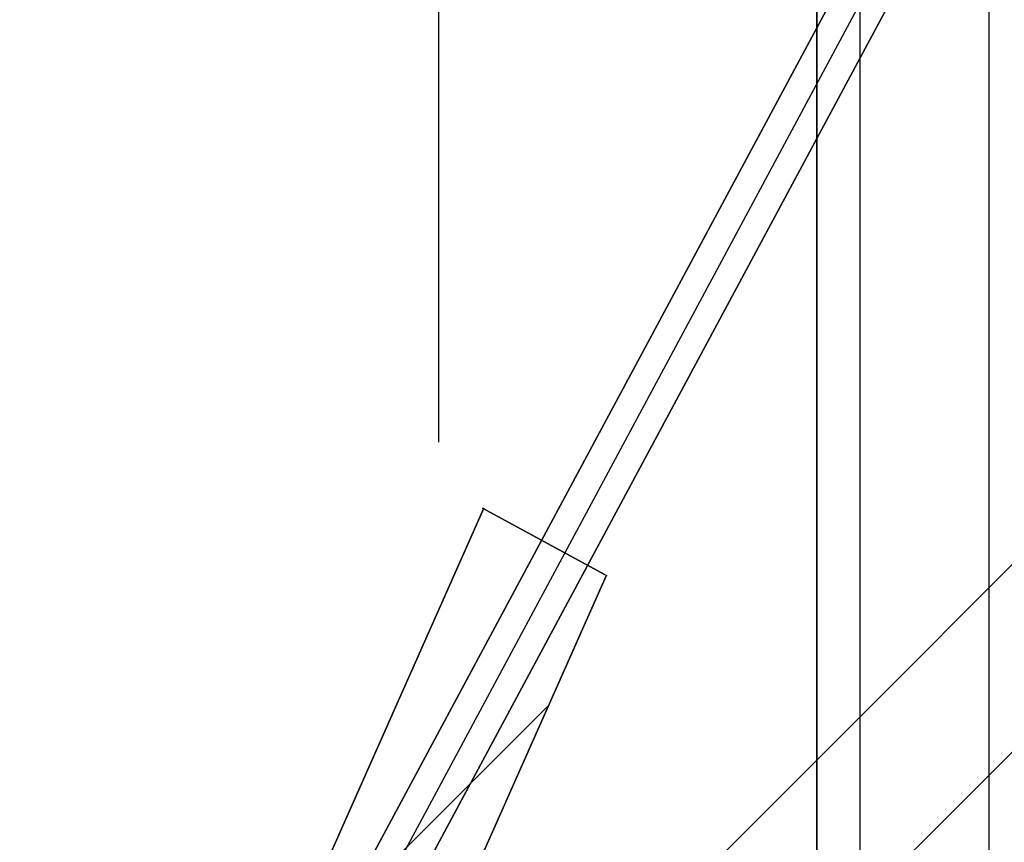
# Model space of a CAD drawing. Header units: millimetres. Extents: x -630 to 192, y -7 to 1615.
# Tile 240 of 249: x 170 to 181, y 1578 to 1588. Entities that reach past the tile are written whole.
import ezdxf

# ---------------------------------------------------------------- set-up
doc = ezdxf.new("R2010")
doc.units = ezdxf.units.MM
doc.header["$MEASUREMENT"] = 0
doc.layers.add('OVIDIO 160x80x72h', color=7, linetype='Continuous')

msp = doc.modelspace()

# ---------------------------------------------------------------- linework, layer by layer
at = {"layer": 'OVIDIO 160x80x72h', "extrusion": (-0.235702, -0.235702, 0.942809)}
for points in [[(-1008.027, 1310.276), (-1008.027, 1419.354)], [(-1007.078, 1419.354), (-1007.078, 1310.276)], [(-1005.181, 1310.276), (-1005.181, 1419.354)], [(-1004.232, 1419.354), (-1004.232, 1310.276)]]:
    msp.add_lwpolyline(points, dxfattribs=at)
at = {"layer": 'OVIDIO 160x80x72h', "extrusion": (1, 0, 0)}
for points in [[(1595.364, 719.687), (1582.971, 719.687)], [(1582.971, 717.004), (1595.364, 717.004)], [(803.771, 719.866), (1588.451, 719.866)], [(1588.451, 719.866), (803.771, 719.866)], [(1588.071, 717.577), (803.771, 717.577)], [(803.771, 717.577), (1588.071, 717.577)]]:
    msp.add_lwpolyline(points, dxfattribs=at)
at = {"layer": 'OVIDIO 160x80x72h'}
for points in [[(174.494, 1582.971), (174.494, 1595.364)], [(178.771, 1588.451), (178.771, 803.771)], [(178.771, 803.771), (178.771, 1588.451)], [(179.258, 803.771), (179.258, 1588.451)], [(180.717, 803.771), (180.717, 1588.451)], [(148.519, 1549.128), (184.71, 1585.319)], [(149.579, 1548.067), (185.763, 1584.251)], [(172.639, 1576.898), (175.736, 1579.995)]]:
    msp.add_lwpolyline(points, dxfattribs=at)
at = {"layer": 'OVIDIO 160x80x72h', "extrusion": (0.999884, 0.000231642, 0.015217)}
for points in [[(1581.575, -3.05), (1592.538, 717.033)], [(1592.538, 717.033), (1581.575, -3.05)], [(1591.477, 717.05), (1580.515, -3.034)], [(1580.515, -3.034), (1591.477, 717.05)]]:
    msp.add_lwpolyline(points, dxfattribs=at)
at = {"layer": 'OVIDIO 160x80x72h', "extrusion": (0.000231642, 0.999884, -0.015217)}
for points in [[(-179.02, 743.986), (-189.983, 23.889)], [(-180.52, 744.003), (-191.483, 23.913)]]:
    msp.add_lwpolyline(points, dxfattribs=at)
at = {"layer": 'OVIDIO 160x80x72h', "extrusion": (0.881185, -0.265561, -0.391139)}
for points in [[(1528.523, 489.97), (1574.843, 550.088)], [(1574.843, 550.088), (1528.523, 489.97)]]:
    msp.add_lwpolyline(points, dxfattribs=at)
at = {"layer": 'OVIDIO 160x80x72h', "extrusion": (-0.703976, 0.709897, -0.021523)}
for points in [[(-1247.491, 21.098), (-1247.483, 23.545), (-1247.4, 741.288)], [(-1247.4, 741.288), (-1247.483, 23.545), (-1247.491, 21.098)]]:
    msp.add_lwpolyline(points, dxfattribs=at)
at = {"layer": 'OVIDIO 160x80x72h', "extrusion": (0.881208, -0.265507, -0.391124)}
for points in [[(1528.518, 491.448), (1574.137, 550.669)], [(1574.137, 550.669), (1528.518, 491.448)]]:
    msp.add_lwpolyline(points, dxfattribs=at)
at = {"layer": 'OVIDIO 160x80x72h', "extrusion": (0.000231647, 0.999885, -0.015188)}
for points in [[(-179.904, 743.942), (-190.888, 23.845)], [(-190.888, 23.845), (-179.904, 743.942)]]:
    msp.add_lwpolyline(points, dxfattribs=at)
at = {"layer": 'OVIDIO 160x80x72h', "extrusion": (0.881275, -0.265352, -0.39108)}
msp.add_lwpolyline([(1571.191, 547.851), (1573.117, 550.352)], dxfattribs=at)
at = {"layer": 'OVIDIO 160x80x72h', "extrusion": (0.881271, -0.26535, -0.391089)}
for points in [[(1573.217, 550.663), (1571.102, 547.916)], [(1571.102, 547.916), (1573.217, 550.663)]]:
    msp.add_lwpolyline(points, dxfattribs=at)
at = {"layer": 'OVIDIO 160x80x72h', "extrusion": (-0.108979, -0.202852, 0.973126)}
for points in [[(-593.895, 1609.352), (-593.895, 1448.697)], [(-593.895, 1448.697), (-593.895, 1609.352)], [(-593.599, 1609.352), (-593.599, 1448.697)], [(-593.304, 1448.697), (-593.304, 1609.352)], [(-593.304, 1609.352), (-593.304, 1448.697)], [(-596.911, 1602.775), (-596.911, 1592.733)], [(-596.321, 1602.775), (-596.321, 1592.733)]]:
    msp.add_lwpolyline(points, dxfattribs=at)
at = {"layer": 'OVIDIO 160x80x72h', "extrusion": (1, -9.4522e-07, 0)}
for points in [[(1588.071, 718.919), (803.772, 718.92)], [(803.772, 718.92), (1588.071, 718.919)]]:
    msp.add_lwpolyline(points, dxfattribs=at)
at = {"layer": 'OVIDIO 160x80x72h', "extrusion": (0.881275, -0.265352, -0.391079)}
for points in [[(1528.897, 492.734), (1571.281, 547.783)], [(1571.281, 547.783), (1528.897, 492.734)], [(1571.102, 547.921), (1528.718, 492.871)], [(1528.718, 492.871), (1571.102, 547.921)]]:
    msp.add_lwpolyline(points, dxfattribs=at)
at = {"layer": 'OVIDIO 160x80x72h', "extrusion": (-0.108995, -0.202872, 0.97312)}
for points in [[(-595.755, 1607.775), (-595.755, 1602.775)], [(-595.755, 1602.775), (-595.755, 1607.775)]]:
    msp.add_lwpolyline(points, dxfattribs=at)
at = {"layer": 'OVIDIO 160x80x72h', "extrusion": (0.276077, -0.12261, 0.953283)}
for points in [[(1522.815, 675.689), (1522.815, 677.189)], [(1522.815, 677.189), (1522.815, 675.689)]]:
    msp.add_lwpolyline(points, dxfattribs=at)
at = {"layer": 'OVIDIO 160x80x72h', "extrusion": (-0.108989, -0.202866, 0.973122)}
msp.add_lwpolyline([(-595.025, 1602.778), (-595.025, 1607.778)], dxfattribs=at)
at = {"layer": 'OVIDIO 160x80x72h', "extrusion": (-0.108996, -0.202875, 0.97312)}
for points in [[(-594.33, 1602.776), (-594.33, 1607.775)], [(-594.33, 1607.775), (-594.33, 1602.776)]]:
    msp.add_lwpolyline(points, dxfattribs=at)
at = {"layer": 'OVIDIO 160x80x72h', "extrusion": (0.276089, -0.12261, 0.953279)}
for points in [[(1520.396, 677.173), (1520.396, 675.673)], [(1517.454, 677.173), (1517.454, 675.673)]]:
    msp.add_lwpolyline(points, dxfattribs=at)
at = {"layer": 'OVIDIO 160x80x72h', "extrusion": (-0.108985, -0.202861, 0.973124)}
msp.add_lwpolyline([(-595.736, 1592.735), (-595.736, 1602.777)], dxfattribs=at)
at = {"layer": 'OVIDIO 160x80x72h', "extrusion": (5.80996e-07, 1, -1.16199e-06)}
for points in [[(-174.434, 716.641), (-173.092, 719.324)], [(-173.092, 719.324), (-174.434, 716.641)]]:
    msp.add_lwpolyline(points, dxfattribs=at)
at = {"layer": 'OVIDIO 160x80x72h', "extrusion": (-0.318267, 0.213731, 0.923594)}
for points in [[(-1411.051, -405.892), (-1411.051, -406.844)], [(-1411.425, -405.892), (-1411.425, -406.844)]]:
    msp.add_lwpolyline(points, dxfattribs=at)
at = {"layer": 'OVIDIO 160x80x72h', "extrusion": (-0.318264, 0.213728, 0.923595)}
msp.add_lwpolyline([(-1411.8, -406.846), (-1411.8, -405.894)], dxfattribs=at)
at = {"layer": 'OVIDIO 160x80x72h', "extrusion": (0.276086, -0.122609, 0.953281)}
for points in [[(1517.97, 677.172), (1517.97, 675.672)], [(1517.97, 675.672), (1517.97, 677.172)]]:
    msp.add_lwpolyline(points, dxfattribs=at)
at = {"layer": 'OVIDIO 160x80x72h', "extrusion": (0.986824, 0.058151, -0.150987)}
for points in [[(1570.457, 748.779), (1569.183, 752.044)], [(1569.183, 752.044), (1570.457, 748.779)], [(1568.348, 752.246), (1569.801, 748.523)], [(1569.801, 748.523), (1568.348, 752.246)]]:
    msp.add_lwpolyline(points, dxfattribs=at)
at = {"layer": 'OVIDIO 160x80x72h', "extrusion": (0, 1, 0)}
for points in [[(-174.8, 716.822), (-173.458, 719.505)], [(-173.823, 719.687), (-175.165, 717.004)], [(-175.165, 717.004), (-173.823, 719.687)], [(-172.122, 715.483), (-170.781, 718.166)]]:
    msp.add_lwpolyline(points, dxfattribs=at)
at = {"layer": 'OVIDIO 160x80x72h', "extrusion": (0.986824, 0.058152, -0.150988)}
msp.add_lwpolyline([(1568.766, 752.145), (1570.129, 748.652)], dxfattribs=at)
at = {"layer": 'OVIDIO 160x80x72h', "extrusion": (-3.1529e-06, -7.09955e-06, 1)}
for points in [[(175.004, 1582.223), (171.163, 1573.573)], [(171.163, 1573.573), (175.004, 1582.223)], [(173.376, 1574.68), (176.391, 1581.468)], [(176.391, 1581.468), (173.376, 1574.68)]]:
    msp.add_lwpolyline(points, dxfattribs=at)
at = {"layer": 'OVIDIO 160x80x72h', "extrusion": (1.82437e-05, -9.933e-06, 1)}
for points in [[(174.989, 1582.225), (176.375, 1581.47)], [(176.375, 1581.47), (174.989, 1582.225)]]:
    msp.add_lwpolyline(points, dxfattribs=at)
at = {"layer": 'OVIDIO 160x80x72h', "extrusion": (0.0004027, 0.000402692, 1)}
for points in [[(172.525, 1562.173), (190.203, 1579.851)], [(190.203, 1579.851), (172.525, 1562.173)]]:
    msp.add_lwpolyline(points, dxfattribs=at)
at = {"layer": 'OVIDIO 160x80x72h', "extrusion": (8.00265e-07, 8.00267e-07, 1)}
for points in [[(173.586, 1561.113), (191.254, 1578.781)], [(191.254, 1578.781), (173.586, 1561.113)]]:
    msp.add_lwpolyline(points, dxfattribs=at)

doc.saveas('drawing.dxf')
